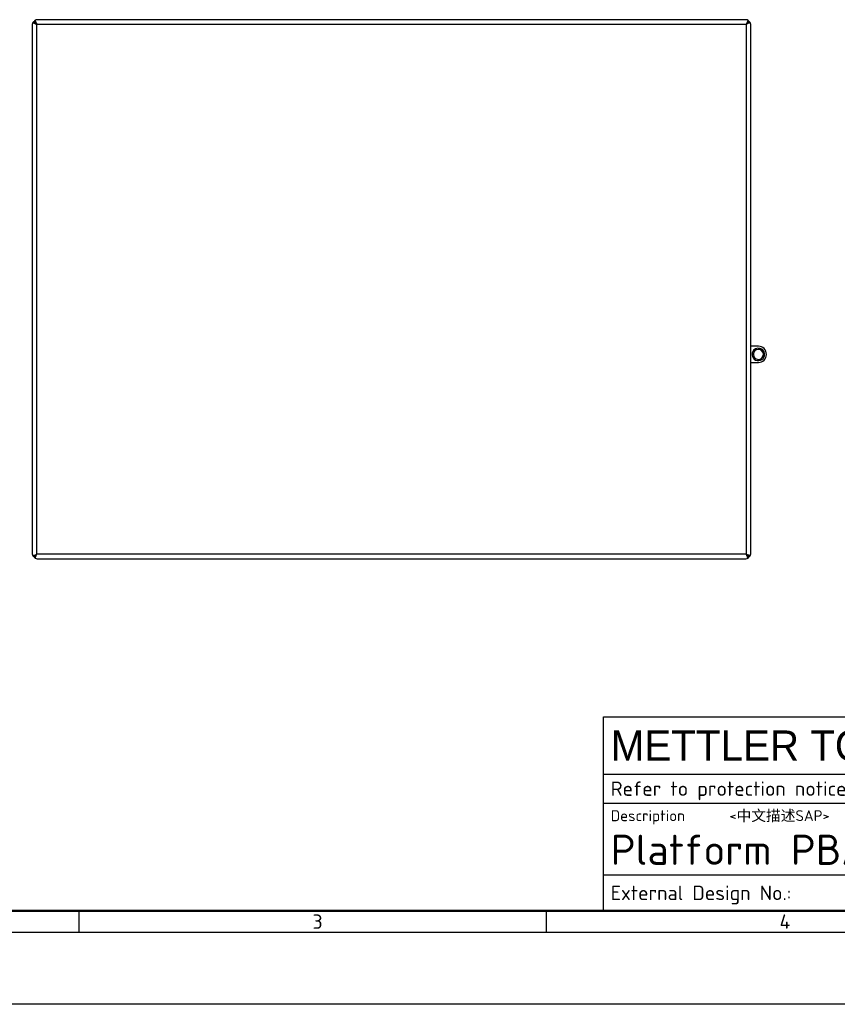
# Model space of a CAD drawing. Header units: millimetres. Extents: x 0 to 3360, y 0 to 2376.
# Tile 2 of 8: x 1134 to 2044, y 0 to 1096. Entities that reach past the tile are written whole.
import ezdxf
from ezdxf.enums import TextEntityAlignment as Align

# ---------------------------------------------------------------- set-up
doc = ezdxf.new("R2010")
doc.units = ezdxf.units.MM
doc.header["$LTSCALE"] = 8
doc.layers.add('AM_BOR', color=7, linetype='Continuous', lineweight=50)
doc.layers.add('AXES', color=7, linetype='Continuous')
doc.styles.add('MT logo', font='avgcbol_.ttf')
doc.styles.add('Note', font='isocpeur.ttf')

# ---------------------------------------------------------------- blocks, each defined once
blk = doc.blocks.new('MT_ISO_A3')
at = {"layer": 'AM_BOR', "lineweight": 50}
blk.add_line((407, 13), (23, 13), dxfattribs=at)
at = {"layer": 'AM_BOR', "lineweight": 25}
for p, q in [((150, 13), (150, 10)), ((215, 13), (215, 10)), ((410, 10), (20, 10))]:
    blk.add_line(p, q, dxfattribs=at)
at = {"layer": 'Defpoints', "lineweight": 25}
blk.add_line((420, 0), (0, 0), dxfattribs=at)
at = {"layer": 'AM_BOR', "lineweight": 25, "char_height": 2, "attachment_point": 4, "style": 'Note'}
for s, insert in [('\\fISOCPEUR|b0|i0;\\H2.0000;3', (182.5, 11.5)), ('\\fISOCPEUR|b0|i0;\\H2.0000;4', (247.5, 11.5))]:
    blk.add_mtext(s, dxfattribs=dict(at, insert=insert))
blk = doc.blocks.new('*U12')
at = {"layer": 'AM_BOR', "lineweight": 25}
for p, q in [((-184, 27), (0, 27)), ((-184, 0), (-184, 27)), ((-84, 27), (-84, 0)), ((-73, 27), (-73, 15)), ((-33, 27), (-33, 15)), ((-12, 27), (-12, 19)), ((0, 27), (0, 0)), ((-11, 24.5), (-6, 25.5)), ((-6, 25.5), (-6, 20.5)), ((-11, 24.5), (-11, 21.5)), ((-84, 23), (-12, 23)), ((-11, 21.5), (-6, 20.5)), ((-184, 19), (0, 19)), ((-184, 15), (0, 15)), ((-16, 15), (-16, 5)), ((-184, 5), (0, 5)), ((0, 0), (-184, 0))]:
    blk.add_line(p, q, dxfattribs=at)
for radius in [2.5, 1.5]:
    blk.add_circle((-3, 23), radius, dxfattribs=at)
at = {"layer": 'AM_BOR', "lineweight": 25, "style": 'Note'}
for s, p in [('Scale', (-32, 25)), ('Drawn', (-83, 25)), ('Change', (-83, 21)), ('Format', (-32, 21)), ('Refer to protection notice ISO 16016 / Schutzvermerk ISO 16016 beachten', (-183, 17)), ('Note', (-83, 17)), ('Replaces', (-32, 17)), ('External Design No.:', (-183, 2.5)), ('External Design Rev.:', (-133, 2.5)), ('Status:', (-83, 2.5)), ('Mass:', (-55, 2.5)), ('Units:', (-27, 2.5))]:
    blk.add_text(s, height=2, dxfattribs=at).set_placement(p, align=Align.MIDDLE_LEFT)
for s, height, p in [('Description', 1.5217, (-183, 14)), ('ERP NO.', 1.5, (-83, 14)), ('ERP Rev', 1.5, (-15, 14))]:
    blk.add_text(s, height=height, dxfattribs=at).set_placement(p, align=Align.TOP_LEFT)
blk.add_text('/', height=2, dxfattribs=at).set_placement((-5, 2.5), align=Align.MIDDLE_CENTER)
blk.add_text('AutoCAD Mechanical Template V0.2', height=1.5, dxfattribs=at).set_placement((-0.5, -0.5), align=Align.TOP_RIGHT)
at = {"layer": 'AM_BOR', "lineweight": 25}
for tag, height, style, p in [('PLANT{19}', 2, 'Note', (-123, 25)), ('GEN-TITLE-NAME{11}', 2, 'Note', (-72, 25)), ('GEN-TITLE-SCA{4.0}', 2, 'Note', (-22, 25)), ('GEN-TITLE-CMPNY{13.8}', 4.2, 'MT logo', (-183, 23)), ('ADDRESS{19}', 2, 'Note', (-123, 21)), ('GEN-TITLE-ISSM{11}', 2, 'Note', (-72, 21)), ('GEN-TITLE-SIZ{4.0}', 2, 'Note', (-22, 21)), ('NOTE{19}', 2, 'Note', (-72, 17)), ('REPLACES{9}', 2, 'Note', (-20, 17)), ('GEN-TITLE-DES1{23.3}', 4.2, 'Note', (-183, 8.5)), ('GEN-TITLE-NR{15.7}', 4.2, 'Note', (-83, 8.5)), ('GEN-TITLE-DWG{11}', 2, 'Note', (-157.96, 2.5)), ('GEN-TITLE-DWGREV{10}', 2, 'Note', (-106.49, 2.5))]:
    blk.add_attdef(tag, text='', height=height, dxfattribs=dict(at, style=style)).set_placement(p, align=Align.MIDDLE_LEFT)
at = {"layer": 'AM_BOR', "lineweight": 25, "style": 'Note'}
for tag, p in [('GEN-TITLE-DAT{7}', (-34, 25)), ('GEN-TITLE-ISSD{7}', (-34, 21))]:
    blk.add_attdef(tag, text='', height=2, dxfattribs=at).set_placement(p, align=Align.MIDDLE_RIGHT)
blk.add_attdef('GEN-TITLE-DES2{54.3}', text='', height=1.5, dxfattribs=at).set_placement((-166.5, 14), align=Align.TOP_LEFT)
blk.add_attdef('GEN-TITLE-REV{3.3}', text='', height=4.2, dxfattribs=at).set_placement((-8, 8.5), align=Align.MIDDLE_CENTER)
at = {"layer": 'AM_BOR', "lineweight": 25, "style": 'Note', "flags": 8}
for tag, p in [('GEN-TITLE-DACT{8.3}', (-74.02, 2.5)), ('GEN-TITLE-WT{10}', (-48, 2.5)), ('GEN-TITLE-LUNIT{4.3}', (-19.9, 2.5)), ('GEN-TITLE-SHEETS{2}', (-4.5, 2.5))]:
    blk.add_attdef(tag, text='', height=2, dxfattribs=at).set_placement(p, align=Align.MIDDLE_LEFT)
blk.add_attdef('GEN-TITLE-SHEET{2}', text='', height=2, dxfattribs=at).set_placement((-5.5, 2.5), align=Align.MIDDLE_RIGHT)

msp = doc.modelspace()

# ---------------------------------------------------------------- linework, layer by layer
at = {"color": 7, "linetype": 'Continuous'}
for p, q in [((1147.9, 1090.4), (1147.9, 501.4)), ((1942.5, 1095.9), (1153.4, 1095.9)), ((1947.9, 501.4), (1947.9, 1090.4)), ((1153.4, 495.9), (1942.5, 495.9))]:
    msp.add_line(p, q, dxfattribs=at)
at = {"color": 9, "linetype": 'Continuous'}
for p, q in [((1152.9, 1090.9), (1942.9, 1090.9)), ((1152.9, 500.9), (1152.9, 1090.9)), ((1942.9, 1090.9), (1942.9, 500.9)), ((1942.9, 500.9), (1152.9, 500.9))]:
    msp.add_line(p, q, dxfattribs=at)
at = {"color": 7, "linetype": 'Continuous'}
for centre, start, end in [((1151.9, 1090.4), 143.4955, 180), ((1151.9, 1090.4), 120, 143.4955), ((1153.4, 1091.9), 126.5045, 150), ((1153.4, 1091.9), 90, 126.5045), ((1942.5, 1091.9), 53.4955, 90), ((1942.5, 1091.9), 30, 53.4955), ((1943.9, 1090.4), 36.5045, 60), ((1943.9, 1090.4), 0, 36.5045), ((1151.9, 501.4), 180, 216.5045), ((1151.9, 501.4), 216.5045, 240), ((1153.4, 499.9), 210, 233.4955), ((1153.4, 499.9), 233.4955, 270), ((1942.5, 499.9), 270, 306.5045), ((1942.5, 499.9), 306.5045, 330), ((1943.9, 501.4), 300, 323.4955), ((1943.9, 501.4), 323.4955, 0)]:
    msp.add_arc(centre, 4, start, end, dxfattribs=at)
for points in [[(1148.7, 1092.8), (1149, 1092.6), (1149.6, 1092.3), (1151, 1091.7), (1152.1, 1091.2), (1152.9, 1090.9)], [(1151, 1095.1), (1151.2, 1094.9), (1151.5, 1094.3), (1152.2, 1092.9), (1152.6, 1091.7), (1152.9, 1090.9)], [(1944.8, 1095.1), (1944.7, 1094.9), (1944.3, 1094.3), (1943.7, 1092.9), (1943.2, 1091.7), (1942.9, 1090.9)], [(1947.1, 1092.8), (1946.9, 1092.6), (1946.3, 1092.3), (1944.9, 1091.7), (1943.7, 1091.2), (1942.9, 1090.9)], [(1148.7, 499), (1149, 499.2), (1149.6, 499.5), (1151, 500.2), (1152.1, 500.6), (1152.9, 500.9)], [(1151, 496.7), (1151.2, 496.9), (1151.5, 497.5), (1152.2, 498.9), (1152.6, 500.1), (1152.9, 500.9)], [(1944.8, 496.7), (1944.7, 496.9), (1944.3, 497.5), (1943.7, 498.9), (1943.2, 500.1), (1942.9, 500.9)], [(1947.1, 499), (1946.9, 499.2), (1946.3, 499.5), (1944.9, 500.2), (1943.7, 500.6), (1942.9, 500.9)]]:
    msp.add_open_spline(points, degree=3, knots=[0, 0, 0, 0, 0.200767, 0.442274, 1, 1, 1, 1], dxfattribs=at)
at = {"color": 3, "linetype": 'Continuous'}
for points in [[(1149.9, 1093.9), (1149.9, 1093.3), (1150.7, 1092.5), (1151.8, 1091.6), (1152.5, 1091.2), (1152.9, 1090.9)], [(1149.9, 1093.9), (1150.5, 1093.9), (1151.4, 1093.2), (1152.2, 1092), (1152.7, 1091.3), (1152.9, 1090.9)], [(1945.9, 1093.9), (1945.3, 1093.9), (1944.5, 1093.2), (1943.6, 1092), (1943.2, 1091.3), (1942.9, 1090.9)], [(1945.9, 1093.9), (1945.9, 1093.3), (1945.2, 1092.5), (1944, 1091.6), (1943.3, 1091.2), (1942.9, 1090.9)], [(1149.9, 497.9), (1149.9, 498.5), (1150.7, 499.4), (1151.8, 500.2), (1152.5, 500.7), (1152.9, 500.9)], [(1149.9, 497.9), (1150.5, 497.9), (1151.4, 498.6), (1152.2, 499.8), (1152.7, 500.5), (1152.9, 500.9)], [(1945.9, 497.9), (1945.9, 498.5), (1945.2, 499.4), (1944, 500.2), (1943.3, 500.7), (1942.9, 500.9)], [(1945.9, 497.9), (1945.3, 497.9), (1944.5, 498.6), (1943.6, 499.8), (1943.2, 500.5), (1942.9, 500.9)]]:
    msp.add_open_spline(points, degree=3, knots=[0, 0, 0, 0, 0.400699, 0.683915, 1, 1, 1, 1], dxfattribs=at)
at = {"layer": 'AXES', "color": 7, "linetype": 'Continuous'}
for p, q in [((1956.4, 732.4), (1947.9, 732.4)), ((1947.9, 714.4), (1956.4, 714.4))]:
    msp.add_line(p, q, dxfattribs=at)
for radius, start, end in [(7, 139.3201, 319.3201), (5.55, 139.3201, 319.3201), (7, 319.3201, 139.3201), (5.55, 319.3201, 139.3201), (9, 270, 90)]:
    msp.add_arc((1956.4, 723.4), radius, start, end, dxfattribs=at)

# ---------------------------------------------------------------- block references
at = {"lineweight": 0, "xscale": 8, "yscale": 8, "zscale": 8}
msp.add_blockref('MT_ISO_A3', (0, 0), dxfattribs=at)
at = {"lineweight": 0}
ref = msp.add_blockref('*U12', (3256, 104), dxfattribs=dict(at, xscale=8, yscale=8, zscale=8))
ref.add_attrib('GEN-TITLE-DES1{23.3}', 'Platform PBA4XX-CC Hygienic', dxfattribs={"layer": 'AM_BOR', "lineweight": 25, "height": 33.6, "style": 'Note'}).set_placement((1792, 172), align=Align.MIDDLE_LEFT)
ref.add_attrib('GEN-TITLE-DES2{54.3}', '<中文描述SAP>', dxfattribs={"layer": 'AM_BOR', "lineweight": 25, "height": 12, "style": 'Note'}).set_placement((1924, 216), align=Align.TOP_LEFT)
ref.add_attrib('GEN-TITLE-NAME{11}', 'fu-34', dxfattribs={"layer": 'AM_BOR', "lineweight": 25, "height": 16, "style": 'Note'}).set_placement((2680, 304), align=Align.MIDDLE_LEFT)
ref.add_attrib('GEN-TITLE-DAT{7}', '2022/02/18', dxfattribs={"layer": 'AM_BOR', "lineweight": 25, "height": 16, "style": 'Note'}).set_placement((2984, 304), align=Align.MIDDLE_RIGHT)
ref.add_attrib('GEN-TITLE-SCA{4.0}', '1:1', dxfattribs={"layer": 'AM_BOR', "lineweight": 25, "height": 16, "style": 'Note'}).set_placement((3080, 304), align=Align.MIDDLE_LEFT)
ref.add_attrib('GEN-TITLE-SIZ{4.0}', 'mt_A3', dxfattribs={"layer": 'AM_BOR', "lineweight": 25, "height": 16, "style": 'Note'}).set_placement((3080, 272), align=Align.MIDDLE_LEFT)
ref.add_attrib('NOTE{19}', '-', dxfattribs={"layer": 'AM_BOR', "lineweight": 25, "height": 16, "style": 'Note'}).set_placement((2680, 240), align=Align.MIDDLE_LEFT)
ref.add_attrib('REPLACES{9}', '-', dxfattribs={"layer": 'AM_BOR', "lineweight": 25, "height": 16, "style": 'Note'}).set_placement((3096, 240), align=Align.MIDDLE_LEFT)
ref.add_attrib('GEN-TITLE-DACT{8.3}', 'NOTApproved', dxfattribs={"layer": 'AM_BOR', "lineweight": 25, "height": 16, "style": 'Note'}).set_placement((2663.9, 124), align=Align.MIDDLE_LEFT)
ref.add_attrib('GEN-TITLE-LUNIT{4.3}', 'mm', dxfattribs={"layer": 'AM_BOR', "lineweight": 25, "height": 16, "style": 'Note'}).set_placement((3096.8, 124), align=Align.MIDDLE_LEFT)
ref.add_attrib('GEN-TITLE-SHEET{2}', '1', dxfattribs={"layer": 'AM_BOR', "lineweight": 25, "height": 16, "style": 'Note'}).set_placement((3212, 124), align=Align.MIDDLE_RIGHT)
ref.add_attrib('GEN-TITLE-SHEETS{2}', '1', dxfattribs={"layer": 'AM_BOR', "lineweight": 25, "height": 16, "style": 'Note'}).set_placement((3220, 124), align=Align.MIDDLE_LEFT)
ref.add_attrib('GEN-TITLE-CMPNY{13.8}', 'METTLER TOLEDO', dxfattribs={"layer": 'AM_BOR', "lineweight": 25, "height": 33.6, "style": 'MT logo'}).set_placement((1792, 288), align=Align.MIDDLE_LEFT)
ref.add_attrib('PLANT{19}', 'MTCT', dxfattribs={"layer": 'AM_BOR', "lineweight": 25, "height": 16, "style": 'Note'}).set_placement((2272, 304), align=Align.MIDDLE_LEFT)
ref.add_attrib('ADDRESS{19}', 'CN-213125 ChangZhou', dxfattribs={"layer": 'AM_BOR', "lineweight": 25, "height": 16, "style": 'Note'}).set_placement((2272, 272), align=Align.MIDDLE_LEFT)

doc.saveas('drawing.dxf')
